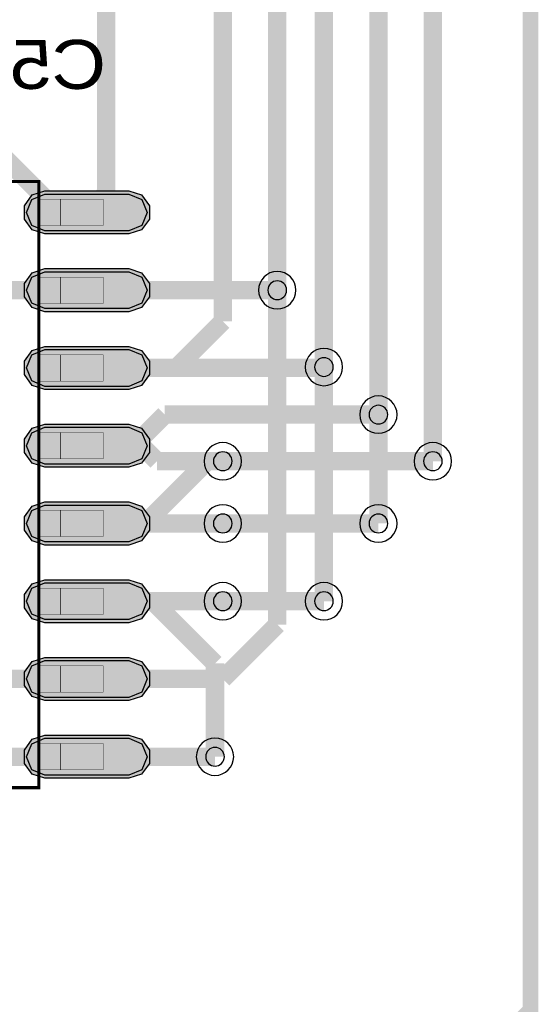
# Model space of a CAD drawing. Header units: millimetres. Extents: x -5.5 to 32.5, y -5.3 to 73.4.
# Tile 5 of 10: x 23.6 to 32.1, y 5.1 to 21.2. Entities that reach past the tile are written whole.
import ezdxf
from ezdxf.enums import TextEntityAlignment as Align

# ---------------------------------------------------------------- set-up
doc = ezdxf.new("R2010")
doc.units = ezdxf.units.MM
for name, color, linetype, true_color in [('Board Outline Layer', 7, 'Continuous', 0xff00ff), ('Bottom Layer', 7, 'Continuous', 0x0000ff), ('Bottom Paste Mask Layer', 7, 'Continuous', 0x800000), ('Bottom Silkscreen Layer', 7, 'Continuous', 0x66cc33), ('Bottom Solder Mask Layer', 7, 'Continuous', 0xaa00ff), ('Component Shape Layer', 7, 'Continuous', 0x00cccc), ('Hole Layer', 7, 'Continuous', 0x222222), ('Multi-Layer', 7, 'Continuous', 0xc0c0c0), ('Pin Floating Layer', 7, 'Continuous', 0xff99ff), ('Pin Soldering Layer', 7, 'Continuous', 0xcc9999), ('Top Layer', 7, 'Continuous', 0xff0000), ('Top Paste Mask Layer', 7, 'Continuous', 0x808080), ('Top Solder Mask Layer', 7, 'Continuous', 0x800080)]:
    doc.layers.add(name, color=color, linetype=linetype, true_color=true_color)
doc.styles.get("Standard").update_dxf_attribs({"font": 'arial.ttf'})

msp = doc.modelspace()

# ---------------------------------------------------------------- hatches: boundary and pattern name
at = {"layer": 'Bottom Layer'}
for points in [[(25.391, 18.335), (25.604, 18.247), (25.692, 18.034), (25.604, 17.821), (25.391, 17.733), (24.022, 17.733), (23.809, 17.821), (23.721, 18.034), (23.809, 18.247), (24.022, 18.335)], [(25.391, 17.065), (25.604, 16.977), (25.692, 16.764), (25.604, 16.551), (25.391, 16.463), (24.022, 16.463), (23.809, 16.551), (23.721, 16.764), (23.809, 16.977), (24.022, 17.065)], [(25.391, 15.795), (25.604, 15.707), (25.692, 15.494), (25.604, 15.281), (25.391, 15.193), (24.022, 15.193), (23.809, 15.281), (23.721, 15.494), (23.809, 15.707), (24.022, 15.795)], [(25.391, 14.525), (25.604, 14.437), (25.692, 14.224), (25.604, 14.011), (25.391, 13.923), (24.022, 13.923), (23.809, 14.011), (23.721, 14.224), (23.809, 14.437), (24.022, 14.525)], [(25.391, 13.255), (25.604, 13.167), (25.692, 12.954), (25.604, 12.741), (25.391, 12.653), (24.022, 12.653), (23.809, 12.741), (23.721, 12.954), (23.809, 13.167), (24.022, 13.255)], [(25.391, 11.985), (25.604, 11.897), (25.692, 11.684), (25.604, 11.471), (25.391, 11.383), (24.022, 11.383), (23.809, 11.471), (23.721, 11.684), (23.809, 11.897), (24.022, 11.985)], [(25.391, 10.715), (25.604, 10.627), (25.692, 10.414), (25.604, 10.201), (25.391, 10.113), (24.022, 10.113), (23.809, 10.201), (23.721, 10.414), (23.809, 10.627), (24.022, 10.715)], [(25.391, 9.445), (25.604, 9.357), (25.692, 9.144), (25.604, 8.931), (25.391, 8.843), (24.022, 8.843), (23.809, 8.931), (23.721, 9.144), (23.809, 9.357), (24.022, 9.445)]]:
    msp.add_hatch(color=256, dxfattribs=at).paths.add_polyline_path(points)
at = {"layer": 'Bottom Paste Mask Layer'}
for points in [[(25.391, 18.335), (25.604, 18.247), (25.692, 18.034), (25.604, 17.821), (25.391, 17.733), (24.022, 17.733), (23.809, 17.821), (23.721, 18.034), (23.809, 18.247), (24.022, 18.335)], [(25.391, 17.065), (25.604, 16.977), (25.692, 16.764), (25.604, 16.551), (25.391, 16.463), (24.022, 16.463), (23.809, 16.551), (23.721, 16.764), (23.809, 16.977), (24.022, 17.065)], [(25.391, 15.795), (25.604, 15.707), (25.692, 15.494), (25.604, 15.281), (25.391, 15.193), (24.022, 15.193), (23.809, 15.281), (23.721, 15.494), (23.809, 15.707), (24.022, 15.795)], [(25.391, 14.525), (25.604, 14.437), (25.692, 14.224), (25.604, 14.011), (25.391, 13.923), (24.022, 13.923), (23.809, 14.011), (23.721, 14.224), (23.809, 14.437), (24.022, 14.525)], [(25.391, 13.255), (25.604, 13.167), (25.692, 12.954), (25.604, 12.741), (25.391, 12.653), (24.022, 12.653), (23.809, 12.741), (23.721, 12.954), (23.809, 13.167), (24.022, 13.255)], [(25.391, 11.985), (25.604, 11.897), (25.692, 11.684), (25.604, 11.471), (25.391, 11.383), (24.022, 11.383), (23.809, 11.471), (23.721, 11.684), (23.809, 11.897), (24.022, 11.985)], [(25.391, 10.715), (25.604, 10.627), (25.692, 10.414), (25.604, 10.201), (25.391, 10.113), (24.022, 10.113), (23.809, 10.201), (23.721, 10.414), (23.809, 10.627), (24.022, 10.715)], [(25.391, 9.445), (25.604, 9.357), (25.692, 9.144), (25.604, 8.931), (25.391, 8.843), (24.022, 8.843), (23.809, 8.931), (23.721, 9.144), (23.809, 9.357), (24.022, 9.445)]]:
    msp.add_hatch(color=256, dxfattribs=at).paths.add_polyline_path(points)
at = {"layer": 'Bottom Solder Mask Layer'}
for points in [[(25.391, 18.386), (25.598, 18.319), (25.726, 18.143), (25.726, 17.925), (25.598, 17.749), (25.391, 17.682), (24.022, 17.682), (23.815, 17.749), (23.688, 17.925), (23.688, 18.143), (23.815, 18.319), (24.022, 18.386)], [(25.391, 17.116), (25.598, 17.049), (25.726, 16.873), (25.726, 16.655), (25.598, 16.479), (25.391, 16.412), (24.022, 16.412), (23.815, 16.479), (23.688, 16.655), (23.688, 16.873), (23.815, 17.049), (24.022, 17.116)], [(25.391, 15.846), (25.598, 15.779), (25.726, 15.603), (25.726, 15.385), (25.598, 15.209), (25.391, 15.142), (24.022, 15.142), (23.815, 15.209), (23.688, 15.385), (23.688, 15.603), (23.815, 15.779), (24.022, 15.846)], [(25.391, 14.576), (25.598, 14.509), (25.726, 14.333), (25.726, 14.115), (25.598, 13.939), (25.391, 13.872), (24.022, 13.872), (23.815, 13.939), (23.688, 14.115), (23.688, 14.333), (23.815, 14.509), (24.022, 14.576)], [(25.391, 13.306), (25.598, 13.239), (25.726, 13.063), (25.726, 12.845), (25.598, 12.669), (25.391, 12.602), (24.022, 12.602), (23.815, 12.669), (23.688, 12.845), (23.688, 13.063), (23.815, 13.239), (24.022, 13.306)], [(25.391, 12.036), (25.598, 11.969), (25.726, 11.793), (25.726, 11.575), (25.598, 11.399), (25.391, 11.332), (24.022, 11.332), (23.815, 11.399), (23.688, 11.575), (23.688, 11.793), (23.815, 11.969), (24.022, 12.036)], [(25.391, 10.766), (25.598, 10.699), (25.726, 10.523), (25.726, 10.305), (25.598, 10.129), (25.391, 10.062), (24.022, 10.062), (23.815, 10.129), (23.688, 10.305), (23.688, 10.523), (23.815, 10.699), (24.022, 10.766)], [(25.391, 9.496), (25.598, 9.429), (25.726, 9.253), (25.726, 9.035), (25.598, 8.859), (25.391, 8.792), (24.022, 8.792), (23.815, 8.859), (23.688, 9.035), (23.688, 9.253), (23.815, 9.429), (24.022, 9.496)]]:
    msp.add_hatch(color=256, dxfattribs=at).paths.add_polyline_path(points)
at = {"layer": 'Pin Floating Layer'}
for points in [[(24.281, 18.249), (23.911, 18.249), (23.911, 17.819), (24.281, 17.819)], [(24.281, 17.819), (23.911, 17.819), (23.911, 18.249), (24.281, 18.249)], [(24.281, 16.979), (23.911, 16.979), (23.911, 16.549), (24.281, 16.549)], [(24.281, 16.549), (23.911, 16.549), (23.911, 16.979), (24.281, 16.979)], [(24.281, 15.709), (23.911, 15.709), (23.911, 15.279), (24.281, 15.279)], [(24.281, 15.279), (23.911, 15.279), (23.911, 15.709), (24.281, 15.709)], [(24.281, 14.439), (23.911, 14.439), (23.911, 14.009), (24.281, 14.009)], [(24.281, 14.009), (23.911, 14.009), (23.911, 14.439), (24.281, 14.439)], [(24.281, 13.169), (23.911, 13.169), (23.911, 12.739), (24.281, 12.739)], [(24.281, 12.739), (23.911, 12.739), (23.911, 13.169), (24.281, 13.169)], [(24.281, 11.899), (23.911, 11.899), (23.911, 11.469), (24.281, 11.469)], [(24.281, 11.469), (23.911, 11.469), (23.911, 11.899), (24.281, 11.899)], [(24.281, 10.629), (23.911, 10.629), (23.911, 10.199), (24.281, 10.199)], [(24.281, 10.199), (23.911, 10.199), (23.911, 10.629), (24.281, 10.629)], [(24.281, 9.359), (23.911, 9.359), (23.911, 8.929), (24.281, 8.929)], [(24.281, 8.929), (23.911, 8.929), (23.911, 9.359), (24.281, 9.359)]]:
    msp.add_hatch(color=256, dxfattribs=at).paths.add_polyline_path(points)
at = {"layer": 'Pin Soldering Layer'}
for points in [[(24.971, 18.249), (24.271, 18.249), (24.271, 17.819), (24.971, 17.819)], [(24.971, 17.819), (24.271, 17.819), (24.271, 18.249), (24.971, 18.249)], [(24.971, 16.979), (24.271, 16.979), (24.271, 16.549), (24.971, 16.549)], [(24.971, 16.549), (24.271, 16.549), (24.271, 16.979), (24.971, 16.979)], [(24.971, 15.709), (24.271, 15.709), (24.271, 15.279), (24.971, 15.279)], [(24.971, 15.279), (24.271, 15.279), (24.271, 15.709), (24.971, 15.709)], [(24.971, 14.439), (24.271, 14.439), (24.271, 14.009), (24.971, 14.009)], [(24.971, 14.009), (24.271, 14.009), (24.271, 14.439), (24.971, 14.439)], [(24.971, 13.169), (24.271, 13.169), (24.271, 12.739), (24.971, 12.739)], [(24.971, 12.739), (24.271, 12.739), (24.271, 13.169), (24.971, 13.169)], [(24.971, 11.899), (24.271, 11.899), (24.271, 11.469), (24.971, 11.469)], [(24.971, 11.469), (24.271, 11.469), (24.271, 11.899), (24.971, 11.899)], [(24.971, 10.629), (24.271, 10.629), (24.271, 10.199), (24.971, 10.199)], [(24.971, 10.199), (24.271, 10.199), (24.271, 10.629), (24.971, 10.629)], [(24.971, 9.359), (24.271, 9.359), (24.271, 8.929), (24.971, 8.929)], [(24.971, 8.929), (24.271, 8.929), (24.271, 9.359), (24.971, 9.359)]]:
    msp.add_hatch(color=256, dxfattribs=at).paths.add_polyline_path(points)
at = {"layer": 'Top Layer'}
for points in [[(24.022, 17.733), (23.809, 17.821), (23.721, 18.034), (23.809, 18.247), (24.022, 18.335), (25.391, 18.335), (25.604, 18.247), (25.692, 18.034), (25.604, 17.821), (25.391, 17.733)], [(24.022, 16.463), (23.809, 16.551), (23.721, 16.764), (23.809, 16.977), (24.022, 17.065), (25.391, 17.065), (25.604, 16.977), (25.692, 16.764), (25.604, 16.551), (25.391, 16.463)], [(24.022, 15.193), (23.809, 15.281), (23.721, 15.494), (23.809, 15.707), (24.022, 15.795), (25.391, 15.795), (25.604, 15.707), (25.692, 15.494), (25.604, 15.281), (25.391, 15.193)], [(24.022, 13.923), (23.809, 14.011), (23.721, 14.224), (23.809, 14.437), (24.022, 14.525), (25.391, 14.525), (25.604, 14.437), (25.692, 14.224), (25.604, 14.011), (25.391, 13.923)], [(24.022, 12.653), (23.809, 12.741), (23.721, 12.954), (23.809, 13.167), (24.022, 13.255), (25.391, 13.255), (25.604, 13.167), (25.692, 12.954), (25.604, 12.741), (25.391, 12.653)], [(24.022, 11.383), (23.809, 11.471), (23.721, 11.684), (23.809, 11.897), (24.022, 11.985), (25.391, 11.985), (25.604, 11.897), (25.692, 11.684), (25.604, 11.471), (25.391, 11.383)], [(24.022, 10.113), (23.809, 10.201), (23.721, 10.414), (23.809, 10.627), (24.022, 10.715), (25.391, 10.715), (25.604, 10.627), (25.692, 10.414), (25.604, 10.201), (25.391, 10.113)], [(24.022, 8.843), (23.809, 8.931), (23.721, 9.144), (23.809, 9.357), (24.022, 9.445), (25.391, 9.445), (25.604, 9.357), (25.692, 9.144), (25.604, 8.931), (25.391, 8.843)]]:
    msp.add_hatch(color=256, dxfattribs=at).paths.add_polyline_path(points)
at = {"layer": 'Top Paste Mask Layer'}
for points in [[(24.022, 17.733), (23.809, 17.821), (23.721, 18.034), (23.809, 18.247), (24.022, 18.335), (25.391, 18.335), (25.604, 18.247), (25.692, 18.034), (25.604, 17.821), (25.391, 17.733)], [(24.022, 16.463), (23.809, 16.551), (23.721, 16.764), (23.809, 16.977), (24.022, 17.065), (25.391, 17.065), (25.604, 16.977), (25.692, 16.764), (25.604, 16.551), (25.391, 16.463)], [(24.022, 15.193), (23.809, 15.281), (23.721, 15.494), (23.809, 15.707), (24.022, 15.795), (25.391, 15.795), (25.604, 15.707), (25.692, 15.494), (25.604, 15.281), (25.391, 15.193)], [(24.022, 13.923), (23.809, 14.011), (23.721, 14.224), (23.809, 14.437), (24.022, 14.525), (25.391, 14.525), (25.604, 14.437), (25.692, 14.224), (25.604, 14.011), (25.391, 13.923)], [(24.022, 12.653), (23.809, 12.741), (23.721, 12.954), (23.809, 13.167), (24.022, 13.255), (25.391, 13.255), (25.604, 13.167), (25.692, 12.954), (25.604, 12.741), (25.391, 12.653)], [(24.022, 11.383), (23.809, 11.471), (23.721, 11.684), (23.809, 11.897), (24.022, 11.985), (25.391, 11.985), (25.604, 11.897), (25.692, 11.684), (25.604, 11.471), (25.391, 11.383)], [(24.022, 10.113), (23.809, 10.201), (23.721, 10.414), (23.809, 10.627), (24.022, 10.715), (25.391, 10.715), (25.604, 10.627), (25.692, 10.414), (25.604, 10.201), (25.391, 10.113)], [(24.022, 8.843), (23.809, 8.931), (23.721, 9.144), (23.809, 9.357), (24.022, 9.445), (25.391, 9.445), (25.604, 9.357), (25.692, 9.144), (25.604, 8.931), (25.391, 8.843)]]:
    msp.add_hatch(color=256, dxfattribs=at).paths.add_polyline_path(points)
at = {"layer": 'Top Solder Mask Layer'}
for points in [[(24.022, 17.682), (23.815, 17.749), (23.688, 17.925), (23.688, 18.143), (23.815, 18.319), (24.022, 18.386), (25.391, 18.386), (25.598, 18.319), (25.726, 18.143), (25.726, 17.925), (25.598, 17.749), (25.391, 17.682)], [(24.022, 16.412), (23.815, 16.479), (23.688, 16.655), (23.688, 16.873), (23.815, 17.049), (24.022, 17.116), (25.391, 17.116), (25.598, 17.049), (25.726, 16.873), (25.726, 16.655), (25.598, 16.479), (25.391, 16.412)], [(24.022, 15.142), (23.815, 15.209), (23.688, 15.385), (23.688, 15.603), (23.815, 15.779), (24.022, 15.846), (25.391, 15.846), (25.598, 15.779), (25.726, 15.603), (25.726, 15.385), (25.598, 15.209), (25.391, 15.142)], [(24.022, 13.872), (23.815, 13.939), (23.688, 14.115), (23.688, 14.333), (23.815, 14.509), (24.022, 14.576), (25.391, 14.576), (25.598, 14.509), (25.726, 14.333), (25.726, 14.115), (25.598, 13.939), (25.391, 13.872)], [(24.022, 12.602), (23.815, 12.669), (23.688, 12.845), (23.688, 13.063), (23.815, 13.239), (24.022, 13.306), (25.391, 13.306), (25.598, 13.239), (25.726, 13.063), (25.726, 12.845), (25.598, 12.669), (25.391, 12.602)], [(24.022, 11.332), (23.815, 11.399), (23.688, 11.575), (23.688, 11.793), (23.815, 11.969), (24.022, 12.036), (25.391, 12.036), (25.598, 11.969), (25.726, 11.793), (25.726, 11.575), (25.598, 11.399), (25.391, 11.332)], [(24.022, 10.062), (23.815, 10.129), (23.688, 10.305), (23.688, 10.523), (23.815, 10.699), (24.022, 10.766), (25.391, 10.766), (25.598, 10.699), (25.726, 10.523), (25.726, 10.305), (25.598, 10.129), (25.391, 10.062)], [(24.022, 8.792), (23.815, 8.859), (23.688, 9.035), (23.688, 9.253), (23.815, 9.429), (24.022, 9.496), (25.391, 9.496), (25.598, 9.429), (25.726, 9.253), (25.726, 9.035), (25.598, 8.859), (25.391, 8.792)]]:
    msp.add_hatch(color=256, dxfattribs=at).paths.add_polyline_path(points)

# ---------------------------------------------------------------- linework, layer by layer
at = {"layer": 'Board Outline Layer', "const_width": 0.254}
msp.add_lwpolyline([(5.15, 72.955), (26.74, 72.955), (31.947, 67.748), (31.947, 5.01), (26.994, 0.057), (5.023, 0.057), (-0.057, 5.137), (-0.057, 67.748)], close=True, dxfattribs=at)
at = {"layer": 'Bottom Layer', "const_width": 0.3}
for points in [[(25.019, 29.21), (25.019, 18.346)], [(25.019, 18.346), (24.707, 18.034)], [(27.813, 16.764), (24.707, 16.764)], [(24.707, 15.494), (28.575, 15.494)], [(25.469, 14.224), (25.977, 14.732)], [(25.977, 14.732), (29.464, 14.732)], [(24.707, 14.224), (25.469, 14.224)], [(26.67, 13.97), (25.654, 12.954)], [(26.924, 13.97), (26.67, 13.97)], [(30.353, 13.97), (26.924, 13.97)], [(25.654, 12.954), (24.707, 12.954)], [(26.924, 12.954), (29.464, 12.954)], [(24.707, 11.684), (25.781, 11.684)], [(25.781, 11.684), (26.797, 10.668)], [(28.575, 11.684), (26.924, 11.684)], [(26.797, 10.668), (26.797, 9.144)], [(23.114, 10.414), (24.707, 10.414)], [(23.114, 9.144), (24.707, 9.144)]]:
    msp.add_lwpolyline(points, dxfattribs=at)
at = {"layer": 'Bottom Layer'}
for points in [[(25.391, 18.335), (25.604, 18.247), (25.692, 18.034), (25.604, 17.821), (25.391, 17.733), (24.022, 17.733), (23.809, 17.821), (23.721, 18.034), (23.809, 18.247), (24.022, 18.335)], [(25.391, 17.065), (25.604, 16.977), (25.692, 16.764), (25.604, 16.551), (25.391, 16.463), (24.022, 16.463), (23.809, 16.551), (23.721, 16.764), (23.809, 16.977), (24.022, 17.065)], [(25.391, 15.795), (25.604, 15.707), (25.692, 15.494), (25.604, 15.281), (25.391, 15.193), (24.022, 15.193), (23.809, 15.281), (23.721, 15.494), (23.809, 15.707), (24.022, 15.795)], [(25.391, 14.525), (25.604, 14.437), (25.692, 14.224), (25.604, 14.011), (25.391, 13.923), (24.022, 13.923), (23.809, 14.011), (23.721, 14.224), (23.809, 14.437), (24.022, 14.525)], [(25.391, 13.255), (25.604, 13.167), (25.692, 12.954), (25.604, 12.741), (25.391, 12.653), (24.022, 12.653), (23.809, 12.741), (23.721, 12.954), (23.809, 13.167), (24.022, 13.255)], [(25.391, 11.985), (25.604, 11.897), (25.692, 11.684), (25.604, 11.471), (25.391, 11.383), (24.022, 11.383), (23.809, 11.471), (23.721, 11.684), (23.809, 11.897), (24.022, 11.985)], [(25.391, 10.715), (25.604, 10.627), (25.692, 10.414), (25.604, 10.201), (25.391, 10.113), (24.022, 10.113), (23.809, 10.201), (23.721, 10.414), (23.809, 10.627), (24.022, 10.715)], [(25.391, 9.445), (25.604, 9.357), (25.692, 9.144), (25.604, 8.931), (25.391, 8.843), (24.022, 8.843), (23.809, 8.931), (23.721, 9.144), (23.809, 9.357), (24.022, 9.445)]]:
    msp.add_lwpolyline(points, close=True, dxfattribs=at)
at = {"layer": 'Bottom Paste Mask Layer'}
for points in [[(25.391, 18.335), (25.604, 18.247), (25.692, 18.034), (25.604, 17.821), (25.391, 17.733), (24.022, 17.733), (23.809, 17.821), (23.721, 18.034), (23.809, 18.247), (24.022, 18.335)], [(25.391, 17.065), (25.604, 16.977), (25.692, 16.764), (25.604, 16.551), (25.391, 16.463), (24.022, 16.463), (23.809, 16.551), (23.721, 16.764), (23.809, 16.977), (24.022, 17.065)], [(25.391, 15.795), (25.604, 15.707), (25.692, 15.494), (25.604, 15.281), (25.391, 15.193), (24.022, 15.193), (23.809, 15.281), (23.721, 15.494), (23.809, 15.707), (24.022, 15.795)], [(25.391, 14.525), (25.604, 14.437), (25.692, 14.224), (25.604, 14.011), (25.391, 13.923), (24.022, 13.923), (23.809, 14.011), (23.721, 14.224), (23.809, 14.437), (24.022, 14.525)], [(25.391, 13.255), (25.604, 13.167), (25.692, 12.954), (25.604, 12.741), (25.391, 12.653), (24.022, 12.653), (23.809, 12.741), (23.721, 12.954), (23.809, 13.167), (24.022, 13.255)], [(25.391, 11.985), (25.604, 11.897), (25.692, 11.684), (25.604, 11.471), (25.391, 11.383), (24.022, 11.383), (23.809, 11.471), (23.721, 11.684), (23.809, 11.897), (24.022, 11.985)], [(25.391, 10.715), (25.604, 10.627), (25.692, 10.414), (25.604, 10.201), (25.391, 10.113), (24.022, 10.113), (23.809, 10.201), (23.721, 10.414), (23.809, 10.627), (24.022, 10.715)], [(25.391, 9.445), (25.604, 9.357), (25.692, 9.144), (25.604, 8.931), (25.391, 8.843), (24.022, 8.843), (23.809, 8.931), (23.721, 9.144), (23.809, 9.357), (24.022, 9.445)]]:
    msp.add_lwpolyline(points, close=True, dxfattribs=at)
at = {"layer": 'Bottom Solder Mask Layer'}
for points in [[(25.391, 18.386), (25.598, 18.319), (25.726, 18.143), (25.726, 17.925), (25.598, 17.749), (25.391, 17.682), (24.022, 17.682), (23.815, 17.749), (23.688, 17.925), (23.688, 18.143), (23.815, 18.319), (24.022, 18.386)], [(25.391, 17.116), (25.598, 17.049), (25.726, 16.873), (25.726, 16.655), (25.598, 16.479), (25.391, 16.412), (24.022, 16.412), (23.815, 16.479), (23.688, 16.655), (23.688, 16.873), (23.815, 17.049), (24.022, 17.116)], [(25.391, 15.846), (25.598, 15.779), (25.726, 15.603), (25.726, 15.385), (25.598, 15.209), (25.391, 15.142), (24.022, 15.142), (23.815, 15.209), (23.688, 15.385), (23.688, 15.603), (23.815, 15.779), (24.022, 15.846)], [(25.391, 14.576), (25.598, 14.509), (25.726, 14.333), (25.726, 14.115), (25.598, 13.939), (25.391, 13.872), (24.022, 13.872), (23.815, 13.939), (23.688, 14.115), (23.688, 14.333), (23.815, 14.509), (24.022, 14.576)], [(25.391, 13.306), (25.598, 13.239), (25.726, 13.063), (25.726, 12.845), (25.598, 12.669), (25.391, 12.602), (24.022, 12.602), (23.815, 12.669), (23.688, 12.845), (23.688, 13.063), (23.815, 13.239), (24.022, 13.306)], [(25.391, 12.036), (25.598, 11.969), (25.726, 11.793), (25.726, 11.575), (25.598, 11.399), (25.391, 11.332), (24.022, 11.332), (23.815, 11.399), (23.688, 11.575), (23.688, 11.793), (23.815, 11.969), (24.022, 12.036)], [(25.391, 10.766), (25.598, 10.699), (25.726, 10.523), (25.726, 10.305), (25.598, 10.129), (25.391, 10.062), (24.022, 10.062), (23.815, 10.129), (23.688, 10.305), (23.688, 10.523), (23.815, 10.699), (24.022, 10.766)], [(25.391, 9.496), (25.598, 9.429), (25.726, 9.253), (25.726, 9.035), (25.598, 8.859), (25.391, 8.792), (24.022, 8.792), (23.815, 8.859), (23.688, 9.035), (23.688, 9.253), (23.815, 9.429), (24.022, 9.496)]]:
    msp.add_lwpolyline(points, close=True, dxfattribs=at)
at = {"layer": 'Component Shape Layer', "const_width": 0.0508}
for points in [[(20.021, 18.539), (23.921, 18.539), (23.921, 8.639), (20.021, 8.639)], [(20.021, 8.639), (23.921, 8.639), (23.921, 18.539), (20.021, 18.539)], [(20.021, 18.539), (23.921, 18.539), (23.921, 8.639), (20.021, 8.639)], [(20.021, 8.639), (23.921, 8.639), (23.921, 18.539), (20.021, 18.539)]]:
    msp.add_lwpolyline(points, close=True, dxfattribs=at)
at = {"layer": 'Hole Layer'}
for points in [[(27.661, 16.764, 1), (27.966, 16.764, 1)], [(28.423, 15.509, 1), (28.728, 15.509, 1)], [(29.312, 14.732, 1), (29.617, 14.732, 1)], [(30.201, 13.97, 1), (30.506, 13.97, 1)], [(29.312, 12.954, 1), (29.617, 12.954, 1)], [(28.423, 11.684, 1), (28.728, 11.684, 1)]]:
    msp.add_lwpolyline(points, format="xyb", close=True, dxfattribs=at)
for points in [[(26.772, 13.97, 1), (27.077, 13.97), (27.077, 13.97, 1), (26.772, 13.97)], [(26.772, 12.954, 1), (27.077, 12.954), (27.077, 12.954, 1), (26.772, 12.954)], [(26.772, 11.684, 1), (27.077, 11.684), (27.077, 11.684, 1), (26.772, 11.684)], [(26.645, 9.144, 1), (26.95, 9.144), (26.95, 9.144, 1), (26.645, 9.144)]]:
    msp.add_lwpolyline(points, format="xyb", dxfattribs=at)
at = {"layer": 'Multi-Layer'}
for points in [[(27.508, 16.764, 1), (28.118, 16.764), (28.118, 16.764, 1), (27.508, 16.764)], [(28.27, 15.509, 1), (28.88, 15.509), (28.88, 15.509, 1), (28.27, 15.509)], [(29.159, 14.732, 1), (29.769, 14.732), (29.769, 14.732, 1), (29.159, 14.732)], [(26.619, 13.97, 1), (27.229, 13.97), (27.229, 13.97, 1), (26.619, 13.97)], [(30.048, 13.97, 1), (30.658, 13.97), (30.658, 13.97, 1), (30.048, 13.97)], [(26.619, 12.954, 1), (27.229, 12.954), (27.229, 12.954, 1), (26.619, 12.954)], [(29.159, 12.954, 1), (29.769, 12.954), (29.769, 12.954, 1), (29.159, 12.954)], [(26.619, 11.684, 1), (27.229, 11.684), (27.229, 11.684, 1), (26.619, 11.684)], [(28.27, 11.684, 1), (28.88, 11.684), (28.88, 11.684, 1), (28.27, 11.684)], [(26.492, 9.144, 1), (27.102, 9.144), (27.102, 9.144, 1), (26.492, 9.144)]]:
    msp.add_lwpolyline(points, format="xyb", dxfattribs=at)
at = {"layer": 'Pin Floating Layer', "const_width": 0.00508}
for points in [[(24.281, 18.249), (23.911, 18.249), (23.911, 17.819), (24.281, 17.819)], [(24.281, 17.819), (23.911, 17.819), (23.911, 18.249), (24.281, 18.249)], [(24.281, 18.249), (23.911, 18.249), (23.911, 17.819), (24.281, 17.819)], [(24.281, 17.819), (23.911, 17.819), (23.911, 18.249), (24.281, 18.249)], [(24.281, 16.979), (23.911, 16.979), (23.911, 16.549), (24.281, 16.549)], [(24.281, 16.549), (23.911, 16.549), (23.911, 16.979), (24.281, 16.979)], [(24.281, 16.979), (23.911, 16.979), (23.911, 16.549), (24.281, 16.549)], [(24.281, 16.549), (23.911, 16.549), (23.911, 16.979), (24.281, 16.979)], [(24.281, 15.709), (23.911, 15.709), (23.911, 15.279), (24.281, 15.279)], [(24.281, 15.279), (23.911, 15.279), (23.911, 15.709), (24.281, 15.709)], [(24.281, 15.709), (23.911, 15.709), (23.911, 15.279), (24.281, 15.279)], [(24.281, 15.279), (23.911, 15.279), (23.911, 15.709), (24.281, 15.709)], [(24.281, 14.439), (23.911, 14.439), (23.911, 14.009), (24.281, 14.009)], [(24.281, 14.009), (23.911, 14.009), (23.911, 14.439), (24.281, 14.439)], [(24.281, 14.439), (23.911, 14.439), (23.911, 14.009), (24.281, 14.009)], [(24.281, 14.009), (23.911, 14.009), (23.911, 14.439), (24.281, 14.439)], [(24.281, 13.169), (23.911, 13.169), (23.911, 12.739), (24.281, 12.739)], [(24.281, 12.739), (23.911, 12.739), (23.911, 13.169), (24.281, 13.169)], [(24.281, 13.169), (23.911, 13.169), (23.911, 12.739), (24.281, 12.739)], [(24.281, 12.739), (23.911, 12.739), (23.911, 13.169), (24.281, 13.169)], [(24.281, 11.899), (23.911, 11.899), (23.911, 11.469), (24.281, 11.469)], [(24.281, 11.469), (23.911, 11.469), (23.911, 11.899), (24.281, 11.899)], [(24.281, 11.899), (23.911, 11.899), (23.911, 11.469), (24.281, 11.469)], [(24.281, 11.469), (23.911, 11.469), (23.911, 11.899), (24.281, 11.899)], [(24.281, 10.629), (23.911, 10.629), (23.911, 10.199), (24.281, 10.199)], [(24.281, 10.199), (23.911, 10.199), (23.911, 10.629), (24.281, 10.629)], [(24.281, 10.629), (23.911, 10.629), (23.911, 10.199), (24.281, 10.199)], [(24.281, 10.199), (23.911, 10.199), (23.911, 10.629), (24.281, 10.629)], [(24.281, 9.359), (23.911, 9.359), (23.911, 8.929), (24.281, 8.929)], [(24.281, 8.929), (23.911, 8.929), (23.911, 9.359), (24.281, 9.359)], [(24.281, 9.359), (23.911, 9.359), (23.911, 8.929), (24.281, 8.929)], [(24.281, 8.929), (23.911, 8.929), (23.911, 9.359), (24.281, 9.359)]]:
    msp.add_lwpolyline(points, close=True, dxfattribs=at)
at = {"layer": 'Pin Soldering Layer', "const_width": 0.00508}
for points in [[(24.971, 18.249), (24.271, 18.249), (24.271, 17.819), (24.971, 17.819)], [(24.971, 17.819), (24.271, 17.819), (24.271, 18.249), (24.971, 18.249)], [(24.971, 18.249), (24.271, 18.249), (24.271, 17.819), (24.971, 17.819)], [(24.971, 17.819), (24.271, 17.819), (24.271, 18.249), (24.971, 18.249)], [(24.971, 16.979), (24.271, 16.979), (24.271, 16.549), (24.971, 16.549)], [(24.971, 16.549), (24.271, 16.549), (24.271, 16.979), (24.971, 16.979)], [(24.971, 16.979), (24.271, 16.979), (24.271, 16.549), (24.971, 16.549)], [(24.971, 16.549), (24.271, 16.549), (24.271, 16.979), (24.971, 16.979)], [(24.971, 15.709), (24.271, 15.709), (24.271, 15.279), (24.971, 15.279)], [(24.971, 15.279), (24.271, 15.279), (24.271, 15.709), (24.971, 15.709)], [(24.971, 15.709), (24.271, 15.709), (24.271, 15.279), (24.971, 15.279)], [(24.971, 15.279), (24.271, 15.279), (24.271, 15.709), (24.971, 15.709)], [(24.971, 14.439), (24.271, 14.439), (24.271, 14.009), (24.971, 14.009)], [(24.971, 14.009), (24.271, 14.009), (24.271, 14.439), (24.971, 14.439)], [(24.971, 14.439), (24.271, 14.439), (24.271, 14.009), (24.971, 14.009)], [(24.971, 14.009), (24.271, 14.009), (24.271, 14.439), (24.971, 14.439)], [(24.971, 13.169), (24.271, 13.169), (24.271, 12.739), (24.971, 12.739)], [(24.971, 12.739), (24.271, 12.739), (24.271, 13.169), (24.971, 13.169)], [(24.971, 13.169), (24.271, 13.169), (24.271, 12.739), (24.971, 12.739)], [(24.971, 12.739), (24.271, 12.739), (24.271, 13.169), (24.971, 13.169)], [(24.971, 11.899), (24.271, 11.899), (24.271, 11.469), (24.971, 11.469)], [(24.971, 11.469), (24.271, 11.469), (24.271, 11.899), (24.971, 11.899)], [(24.971, 11.899), (24.271, 11.899), (24.271, 11.469), (24.971, 11.469)], [(24.971, 11.469), (24.271, 11.469), (24.271, 11.899), (24.971, 11.899)], [(24.971, 10.629), (24.271, 10.629), (24.271, 10.199), (24.971, 10.199)], [(24.971, 10.199), (24.271, 10.199), (24.271, 10.629), (24.971, 10.629)], [(24.971, 10.629), (24.271, 10.629), (24.271, 10.199), (24.971, 10.199)], [(24.971, 10.199), (24.271, 10.199), (24.271, 10.629), (24.971, 10.629)], [(24.971, 9.359), (24.271, 9.359), (24.271, 8.929), (24.971, 8.929)], [(24.971, 8.929), (24.271, 8.929), (24.271, 9.359), (24.971, 9.359)], [(24.971, 9.359), (24.271, 9.359), (24.271, 8.929), (24.971, 8.929)], [(24.971, 8.929), (24.271, 8.929), (24.271, 9.359), (24.971, 9.359)]]:
    msp.add_lwpolyline(points, close=True, dxfattribs=at)
at = {"layer": 'Top Layer', "const_width": 0.3}
for points in [[(26.924, 53.467), (26.924, 16.256)], [(28.575, 15.509), (28.575, 36.561)], [(27.813, 16.764), (27.813, 35.321)], [(30.353, 13.97), (30.353, 34.036)], [(29.464, 14.732), (29.464, 31.476)], [(22.671, 19.619), (24.256, 18.034)], [(24.256, 18.034), (24.707, 18.034)], [(24.707, 16.764), (22.352, 16.764)], [(27.813, 16.764), (27.813, 11.303)], [(26.924, 16.256), (26.162, 15.494)], [(26.162, 15.494), (24.707, 15.494)], [(28.575, 11.684), (28.575, 15.509)], [(29.464, 14.732), (29.464, 12.954)], [(24.707, 14.224), (25.596, 14.224)], [(25.596, 14.224), (25.85, 13.97)], [(25.85, 13.97), (26.924, 13.97)], [(26.924, 12.954), (24.707, 12.954)], [(26.924, 11.684), (24.707, 11.684)], [(27.813, 11.303), (26.924, 10.414)], [(26.924, 10.414), (24.707, 10.414)], [(24.707, 9.144), (26.797, 9.144)]]:
    msp.add_lwpolyline(points, dxfattribs=at)
at = {"layer": 'Top Layer'}
for points in [[(24.022, 17.733), (23.809, 17.821), (23.721, 18.034), (23.809, 18.247), (24.022, 18.335), (25.391, 18.335), (25.604, 18.247), (25.692, 18.034), (25.604, 17.821), (25.391, 17.733)], [(24.022, 16.463), (23.809, 16.551), (23.721, 16.764), (23.809, 16.977), (24.022, 17.065), (25.391, 17.065), (25.604, 16.977), (25.692, 16.764), (25.604, 16.551), (25.391, 16.463)], [(24.022, 15.193), (23.809, 15.281), (23.721, 15.494), (23.809, 15.707), (24.022, 15.795), (25.391, 15.795), (25.604, 15.707), (25.692, 15.494), (25.604, 15.281), (25.391, 15.193)], [(24.022, 13.923), (23.809, 14.011), (23.721, 14.224), (23.809, 14.437), (24.022, 14.525), (25.391, 14.525), (25.604, 14.437), (25.692, 14.224), (25.604, 14.011), (25.391, 13.923)], [(24.022, 12.653), (23.809, 12.741), (23.721, 12.954), (23.809, 13.167), (24.022, 13.255), (25.391, 13.255), (25.604, 13.167), (25.692, 12.954), (25.604, 12.741), (25.391, 12.653)], [(24.022, 11.383), (23.809, 11.471), (23.721, 11.684), (23.809, 11.897), (24.022, 11.985), (25.391, 11.985), (25.604, 11.897), (25.692, 11.684), (25.604, 11.471), (25.391, 11.383)], [(24.022, 10.113), (23.809, 10.201), (23.721, 10.414), (23.809, 10.627), (24.022, 10.715), (25.391, 10.715), (25.604, 10.627), (25.692, 10.414), (25.604, 10.201), (25.391, 10.113)], [(24.022, 8.843), (23.809, 8.931), (23.721, 9.144), (23.809, 9.357), (24.022, 9.445), (25.391, 9.445), (25.604, 9.357), (25.692, 9.144), (25.604, 8.931), (25.391, 8.843)]]:
    msp.add_lwpolyline(points, close=True, dxfattribs=at)
at = {"layer": 'Top Paste Mask Layer'}
for points in [[(24.022, 17.733), (23.809, 17.821), (23.721, 18.034), (23.809, 18.247), (24.022, 18.335), (25.391, 18.335), (25.604, 18.247), (25.692, 18.034), (25.604, 17.821), (25.391, 17.733)], [(24.022, 16.463), (23.809, 16.551), (23.721, 16.764), (23.809, 16.977), (24.022, 17.065), (25.391, 17.065), (25.604, 16.977), (25.692, 16.764), (25.604, 16.551), (25.391, 16.463)], [(24.022, 15.193), (23.809, 15.281), (23.721, 15.494), (23.809, 15.707), (24.022, 15.795), (25.391, 15.795), (25.604, 15.707), (25.692, 15.494), (25.604, 15.281), (25.391, 15.193)], [(24.022, 13.923), (23.809, 14.011), (23.721, 14.224), (23.809, 14.437), (24.022, 14.525), (25.391, 14.525), (25.604, 14.437), (25.692, 14.224), (25.604, 14.011), (25.391, 13.923)], [(24.022, 12.653), (23.809, 12.741), (23.721, 12.954), (23.809, 13.167), (24.022, 13.255), (25.391, 13.255), (25.604, 13.167), (25.692, 12.954), (25.604, 12.741), (25.391, 12.653)], [(24.022, 11.383), (23.809, 11.471), (23.721, 11.684), (23.809, 11.897), (24.022, 11.985), (25.391, 11.985), (25.604, 11.897), (25.692, 11.684), (25.604, 11.471), (25.391, 11.383)], [(24.022, 10.113), (23.809, 10.201), (23.721, 10.414), (23.809, 10.627), (24.022, 10.715), (25.391, 10.715), (25.604, 10.627), (25.692, 10.414), (25.604, 10.201), (25.391, 10.113)], [(24.022, 8.843), (23.809, 8.931), (23.721, 9.144), (23.809, 9.357), (24.022, 9.445), (25.391, 9.445), (25.604, 9.357), (25.692, 9.144), (25.604, 8.931), (25.391, 8.843)]]:
    msp.add_lwpolyline(points, close=True, dxfattribs=at)
at = {"layer": 'Top Solder Mask Layer'}
for points in [[(24.022, 17.682), (23.815, 17.749), (23.688, 17.925), (23.688, 18.143), (23.815, 18.319), (24.022, 18.386), (25.391, 18.386), (25.598, 18.319), (25.726, 18.143), (25.726, 17.925), (25.598, 17.749), (25.391, 17.682)], [(24.022, 16.412), (23.815, 16.479), (23.688, 16.655), (23.688, 16.873), (23.815, 17.049), (24.022, 17.116), (25.391, 17.116), (25.598, 17.049), (25.726, 16.873), (25.726, 16.655), (25.598, 16.479), (25.391, 16.412)], [(24.022, 15.142), (23.815, 15.209), (23.688, 15.385), (23.688, 15.603), (23.815, 15.779), (24.022, 15.846), (25.391, 15.846), (25.598, 15.779), (25.726, 15.603), (25.726, 15.385), (25.598, 15.209), (25.391, 15.142)], [(24.022, 13.872), (23.815, 13.939), (23.688, 14.115), (23.688, 14.333), (23.815, 14.509), (24.022, 14.576), (25.391, 14.576), (25.598, 14.509), (25.726, 14.333), (25.726, 14.115), (25.598, 13.939), (25.391, 13.872)], [(24.022, 12.602), (23.815, 12.669), (23.688, 12.845), (23.688, 13.063), (23.815, 13.239), (24.022, 13.306), (25.391, 13.306), (25.598, 13.239), (25.726, 13.063), (25.726, 12.845), (25.598, 12.669), (25.391, 12.602)], [(24.022, 11.332), (23.815, 11.399), (23.688, 11.575), (23.688, 11.793), (23.815, 11.969), (24.022, 12.036), (25.391, 12.036), (25.598, 11.969), (25.726, 11.793), (25.726, 11.575), (25.598, 11.399), (25.391, 11.332)], [(24.022, 10.062), (23.815, 10.129), (23.688, 10.305), (23.688, 10.523), (23.815, 10.699), (24.022, 10.766), (25.391, 10.766), (25.598, 10.699), (25.726, 10.523), (25.726, 10.305), (25.598, 10.129), (25.391, 10.062)], [(24.022, 8.792), (23.815, 8.859), (23.688, 9.035), (23.688, 9.253), (23.815, 9.429), (24.022, 9.496), (25.391, 9.496), (25.598, 9.429), (25.726, 9.253), (25.726, 9.035), (25.598, 8.859), (25.391, 8.792)]]:
    msp.add_lwpolyline(points, close=True, dxfattribs=at)

# ---------------------------------------------------------------- texts
at = {"layer": 'Bottom Silkscreen Layer', "text_generation_flag": 2, "width": 1.1}
msp.add_text('C5', height=0.8001, rotation=360, dxfattribs=at).set_placement((25.019, 19.812), align=Align.BOTTOM_LEFT)

doc.saveas('drawing.dxf')
